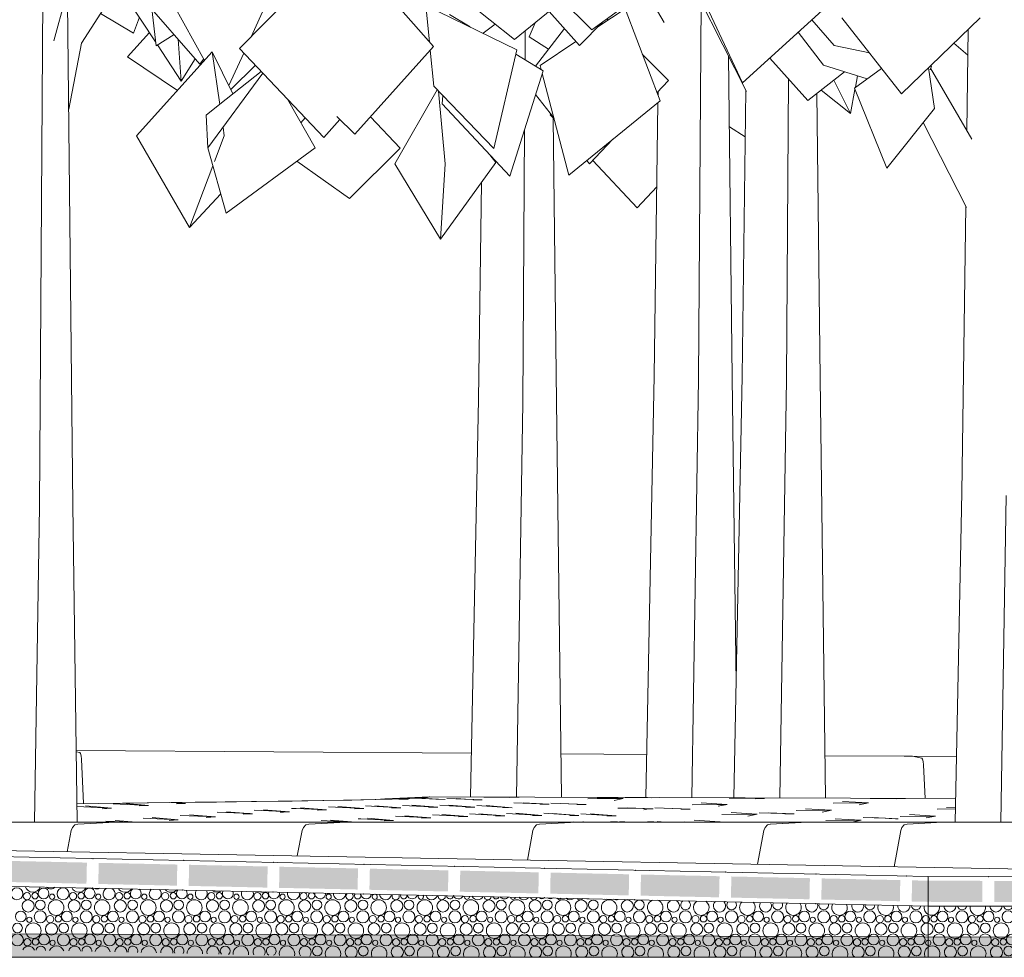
# Model space of a CAD drawing. Header units: millimetres. Extents: x 27350 to 76432, y -300 to 6935.
# Tile 24 of 43: x 71109 to 73440, y -300 to 1920. Entities that reach past the tile are written whole.
import ezdxf

# ---------------------------------------------------------------- set-up
doc = ezdxf.new("R2010")
doc.units = ezdxf.units.MM
doc.header["$MEASUREMENT"] = 0
for name, color, linetype in [('Nouveau_Terrain _ Modifié.Terrain', 7, 'Continuous'), ('Nouveau_Terrain _ Original.Terrain', 7, 'Continuous'), ('Nouveau_VRD _ Voirie 3d.VRD', 7, 'Continuous'), ('Nouveau_VRD _ Végétation.VRD', 7, 'Continuous'), ('VRD _ Bordure.VRD', 7, 'Continuous')]:
    doc.layers.add(name, color=color, linetype=linetype)

# ---------------------------------------------------------------- blocks, each defined once
blk = doc.blocks.new('Élément de coupe_10')
at = {"layer": 'VRD _ Bordure.VRD', "color": 7, "linetype": 'Continuous', "lineweight": 15}
for p, q in [((71242.7, 189.5), (72178.6, 183.2)), ((71242.7, 186.9), (71251.5, 185.2)), ((71251.5, 185.2), (71253.3, 183)), ((71253.3, 183), (71254.7, 177.4)), ((71254.7, 177.4), (71255.5, 169.6)), ((71255.5, 169.6), (71260.5, 63.9)), ((72390.3, 181.7), (72593.6, 180.4)), ((73015.2, 177.5), (73203.1, 176.3)), ((73203.1, 176.3), (73222.7, 176.1)), ((73222.7, 176.1), (73244.9, 171.7)), ((73222.7, 176.1), (73327.2, 175.4)), ((73244.9, 171.7), (73246.7, 169.5)), ((73246.7, 169.5), (73248.1, 163.9)), ((73248.1, 163.9), (73248.9, 156.1)), ((73248.9, 156.1), (73252.6, 76.2))]:
    blk.add_line(p, q, dxfattribs=at)
blk = doc.blocks.new('Élément de coupe_13')
at = {"layer": 'VRD _ Bordure.VRD', "color": 7, "linetype": 'Continuous', "lineweight": 15}
for p, q in [((72870.7, 0), (72855.9, -79.6)), ((72873.7, 7.8), (72870.7, 0)), ((72879.4, 13.4), (72873.7, 7.8)), ((72886.4, 15.6), (72879.4, 13.4)), ((72974.1, 20), (72886.4, 15.6)), ((73179.5, -85.4), (73194.8, 0)), ((73194.8, 0), (73197.7, 7.8)), ((73197.7, 7.8), (73203.1, 13.4)), ((73203.1, 13.4), (73209.8, 15.6)), ((73209.8, 15.6), (73293.9, 20))]:
    blk.add_line(p, q, dxfattribs=at)
blk = doc.blocks.new('Élément de coupe_14')
at = {"layer": 'VRD _ Bordure.VRD', "color": 7, "linetype": 'Continuous', "lineweight": 15}
for p, q in [((71335, 20), (70859.3, 20)), ((71230.9, 0), (71221.5, -50.3)), ((71233.9, 7.8), (71230.9, 0)), ((71239.6, 13.4), (71233.9, 7.8)), ((71246.7, 15.6), (71239.6, 13.4)), ((71335, 20), (71246.7, 15.6)), ((71345.7, 20), (71335, 20)), ((71881.7, 20), (71345.7, 20)), ((71777.6, 0), (71766.3, -60)), ((71780.6, 7.8), (71777.6, 0)), ((71786.3, 13.4), (71780.6, 7.8)), ((71793.4, 15.6), (71786.3, 13.4)), ((71881.7, 20), (71793.4, 15.6)), ((71892.4, 20), (71881.7, 20)), ((72428.3, 20), (71892.4, 20)), ((72324.2, 0), (72311.1, -69.8)), ((72327.3, 7.8), (72324.2, 0)), ((72332.9, 13.4), (72327.3, 7.8)), ((72340, 15.6), (72332.9, 13.4)), ((72428.3, 20), (72340, 15.6)), ((72439, 20), (72428.3, 20)), ((72973.5, 20), (72439, 20)), ((72855.8, -79.6), (72870.6, 0)), ((72870.6, 0), (72873.6, 7.8)), ((72873.6, 7.8), (72879.2, 13.4)), ((72879.2, 13.4), (72886.2, 15.6)), ((72886.2, 15.6), (72973.5, 20))]:
    blk.add_line(p, q, dxfattribs=at)
blk = doc.blocks.new('Élément de coupe_16')
at = {"layer": 'VRD _ Bordure.VRD', "color": 7, "linetype": 'Continuous', "lineweight": 15}
for p, q in [((71727.8, 69.7), (71875.9, 72.2)), ((71875.9, 72.2), (71881, 72.3)), ((71881, 72.3), (71987.4, 74.8)), ((71962.9, 74.2), (71973.9, 75.5)), ((71973.9, 75.5), (71974.7, 75.6)), ((72079.3, 80), (71974.7, 75.6)), ((71987.4, 74.8), (71990.3, 74.8)), ((71991.2, 74.9), (72055.1, 77.3)), ((72055.1, 77.3), (72057.3, 77.4)), ((72057.3, 77.4), (72078.5, 79.9)), ((72078.5, 79.9), (72079.3, 80)), ((71296.6, 64.6), (71524.4, 67.1)), ((71524.4, 67.1), (71532.3, 67.2)), ((71532.3, 67.2), (71721.3, 69.6)), ((71721.3, 69.6), (71727.8, 69.7))]:
    blk.add_line(p, q, dxfattribs=at)
blk = doc.blocks.new('*X48')
at = {"layer": 'Nouveau_VRD _ Voirie 3d.VRD', "color": 33, "linetype": 'Continuous', "lineweight": 15, "true_color": 0xf48e54}
for centre, radius in [((73273.6, -208.8), 7.52), ((73293.8, -203.4), 12.8), ((73314, -211.1), 6.2), ((73339.9, -204.1), 14.2), ((73363.6, -209.8), 8.58), ((73382.7, -208.8), 7.52), ((73402.9, -203.4), 12.8), ((73423.2, -211.1), 6.2), ((73449, -204.1), 14.2), ((73472.7, -209.8), 8.58), ((73286.2, -230.4), 11.5), ((73323.4, -236.8), 18.4), ((73366.5, -233), 14.3), ((73395.3, -230.4), 11.5), ((73432.5, -236.8), 18.4), ((73475.6, -233), 14.3), ((73285.9, -258.7), 14.2), ((73309.6, -264.4), 8.58), ((73328.7, -263.4), 7.52), ((73348.9, -258), 12.8), ((73395, -258.7), 14.2), ((73418.7, -264.4), 8.58), ((73437.8, -263.4), 7.52), ((73458.1, -258), 12.8), ((73341.3, -285), 11.5), ((73369.2, -265.7), 6.2), ((73450.4, -285), 11.5), ((73478.3, -265.7), 6.2)]:
    blk.add_circle(centre, radius, dxfattribs=at)
for centre, radius, start, end in [((73268.3, -182.2), 18.4, 241.8313, 10.8838), ((73311.4, -178.4), 14.3, 181.1702, 358.5897), ((73340.2, -175.8), 11.5, 195.1376, 344.6223), ((73377.4, -182.2), 18.4, 169.6017, 10.1583), ((73420.5, -178.4), 14.3, 182.0856, 357.6743), ((73449.3, -175.8), 11.5, 196.3207, 343.4393), ((73486.5, -182.2), 18.4, 170.3256, 298.7411), ((73254.5, -209.8), 8.58, 307.0554, 52.9938), ((73491.8, -208.8), 7.52, 62.1526, 297.9175), ((73257.4, -233), 14.3, 279.177, 80.8722), ((73504.4, -230.4), 11.5, 141.7319, 218.3382), ((73504.1, -258.7), 14.2, 127.8753, 232.1949), ((73260, -265.7), 6.2, 266.4847, 93.5645), ((73269.4, -291.4), 18.4, 331.9273, 122.0614), ((73312.5, -287.6), 14.3, 300.1222, 239.8778), ((73378.5, -291.4), 18.4, 331.9273, 208.0727), ((73421.6, -287.6), 14.3, 300.1222, 239.8778), ((73487.6, -291.4), 18.4, 64.9866, 208.0727), ((73294.9, -312.6), 12.8, 81.7675, 98.2325), ((73341, -313.3), 14.2, 69.3886, 110.6114), ((73404.1, -312.6), 12.8, 81.7675, 98.2325), ((73450.1, -313.3), 14.2, 69.3886, 110.6114)]:
    blk.add_arc(centre, radius, start, end, dxfattribs=at)
blk = doc.blocks.new('*X49')
at = {"layer": 'Nouveau_VRD _ Voirie 3d.VRD', "linetype": 'Continuous', "lineweight": 15, "true_color": 0xb5b5b5}
for points in [[(73388.3, -118.9), (73259.6, -118.6), (73259.6, -168.6), (73388.2, -168.9)], [(73416.2, -169), (73495.3, -169.1), (73495.3, -119.1), (73416.3, -119)]]:
    blk.add_hatch(color=253, dxfattribs=at).paths.add_polyline_path(points)
at = {"layer": 'Nouveau_VRD _ Voirie 3d.VRD', "color": 253, "linetype": 'Continuous', "lineweight": 15, "true_color": 0xb5b5b5}
blk.add_point((73402.3, -108.9), dxfattribs=at)
blk = doc.blocks.new('Élément de coupe_31')
at = {"layer": 'Nouveau_VRD _ Voirie 3d.VRD', "color": 7, "linetype": 'Continuous', "lineweight": 15}
for p, q in [((73259.6, -108.6), (73495.3, -109.1)), ((73259.6, -178.6), (73495.3, -179.1))]:
    blk.add_line(p, q, dxfattribs=at)
at = {"layer": 'Nouveau_VRD _ Voirie 3d.VRD', "color": 251, "linetype": 'Continuous', "lineweight": 15, "true_color": 0x6a6a6a}
blk.add_line((73495.4, -179.1), (73495.3, -179.1), dxfattribs=at)
at = {"layer": 'Nouveau_VRD _ Voirie 3d.VRD', "color": 7, "linetype": 'Continuous', "lineweight": 15, "flags": 128}
for points in [[(73259.6, -108.6), (73259.6, -178.6), (73259.7, -300)], [(73495.3, -109.1), (73495.3, -179.1), (73495.4, -300)]]:
    blk.add_lwpolyline(points, dxfattribs=at)
at = {"layer": 'Nouveau_VRD _ Voirie 3d.VRD', "lineweight": 0}
for name in ['*X49', '*X48']:
    blk.add_blockref(name, (0, 0), dxfattribs=at)
blk = doc.blocks.new('*X69')
at = {"layer": 'Nouveau_VRD _ Voirie 3d.VRD', "color": 33, "linetype": 'Continuous', "lineweight": 15, "true_color": 0xf48e54}
for centre, radius in [((71102.5, -149.5), 14.2), ((71165.6, -148.8), 12.8), ((71211.6, -149.5), 14.2), ((71274.7, -148.8), 12.8), ((71126.2, -155.2), 8.58), ((71145.4, -154.2), 7.52), ((71185.8, -156.5), 6.2), ((71235.3, -155.2), 8.58), ((71254.5, -154.2), 7.52), ((71294.9, -156.5), 6.2), ((71344.4, -155.2), 8.58), ((71363.6, -154.2), 7.52), ((71404, -156.5), 6.2), ((71453.6, -155.2), 8.58), ((71472.7, -154.2), 7.52), ((71513.1, -156.5), 6.2), ((71562.7, -155.2), 8.58), ((71581.8, -154.2), 7.52), ((71622.2, -156.5), 6.2), ((71671.8, -155.2), 8.58), ((71690.9, -154.2), 7.52), ((71731.4, -156.5), 6.2), ((71840.5, -156.5), 6.2), ((71129.1, -178.4), 14.3), ((71157.9, -175.8), 11.5), ((71195.2, -182.2), 18.4), ((71238.2, -178.4), 14.3), ((71267, -175.8), 11.5), ((71304.3, -182.2), 18.4), ((71347.3, -178.4), 14.3), ((71376.2, -175.8), 11.5), ((71413.4, -182.2), 18.4), ((71456.5, -178.4), 14.3), ((71485.3, -175.8), 11.5), ((71522.5, -182.2), 18.4), ((71565.6, -178.4), 14.3), ((71594.4, -175.8), 11.5), ((71631.6, -182.2), 18.4), ((71674.7, -178.4), 14.3), ((71703.5, -175.8), 11.5), ((71740.7, -182.2), 18.4), ((71783.8, -178.4), 14.3), ((71812.6, -175.8), 11.5), ((71849.8, -182.2), 18.4), ((71892.9, -178.4), 14.3), ((71921.7, -175.8), 11.5), ((71959, -182.2), 18.4), ((72002, -178.4), 14.3), ((72030.8, -175.8), 11.5), ((72068.1, -182.2), 18.4), ((72111.1, -178.4), 14.3), ((72139.9, -175.8), 11.5), ((72177.2, -182.2), 18.4), ((72220.2, -178.4), 14.3), ((72249.1, -175.8), 11.5), ((72286.3, -182.2), 18.4), ((72329.4, -178.4), 14.3), ((72358.2, -175.8), 11.5), ((72395.4, -182.2), 18.4), ((72438.5, -178.4), 14.3), ((72467.3, -175.8), 11.5), ((72504.5, -182.2), 18.4), ((72547.6, -178.4), 14.3), ((72576.4, -175.8), 11.5), ((71111.6, -203.4), 12.8), ((71131.8, -211.1), 6.2), ((71157.6, -204.1), 14.2), ((71181.3, -209.8), 8.58), ((71200.5, -208.8), 7.52), ((71220.7, -203.4), 12.8), ((71240.9, -211.1), 6.2), ((71266.7, -204.1), 14.2), ((71290.4, -209.8), 8.58), ((71309.6, -208.8), 7.52), ((71329.8, -203.4), 12.8), ((71350, -211.1), 6.2), ((71375.9, -204.1), 14.2), ((71399.6, -209.8), 8.58), ((71418.7, -208.8), 7.52), ((71438.9, -203.4), 12.8), ((71459.1, -211.1), 6.2), ((71485, -204.1), 14.2), ((71508.7, -209.8), 8.58), ((71527.8, -208.8), 7.52), ((71548, -203.4), 12.8), ((71568.2, -211.1), 6.2), ((71594.1, -204.1), 14.2), ((71617.8, -209.8), 8.58), ((71636.9, -208.8), 7.52), ((71657.1, -203.4), 12.8), ((71677.4, -211.1), 6.2), ((71703.2, -204.1), 14.2), ((71726.9, -209.8), 8.58), ((71746, -208.8), 7.52), ((71766.3, -203.4), 12.8), ((71786.5, -211.1), 6.2), ((71812.3, -204.1), 14.2), ((71836, -209.8), 8.58), ((71855.2, -208.8), 7.52), ((71875.4, -203.4), 12.8), ((71895.6, -211.1), 6.2), ((71921.4, -204.1), 14.2), ((71945.1, -209.8), 8.58), ((71964.3, -208.8), 7.52), ((71984.5, -203.4), 12.8), ((72004.7, -211.1), 6.2), ((72030.5, -204.1), 14.2), ((72054.2, -209.8), 8.58), ((72073.4, -208.8), 7.52), ((72093.6, -203.4), 12.8), ((72113.8, -211.1), 6.2), ((72139.6, -204.1), 14.2), ((72163.3, -209.8), 8.58), ((72182.5, -208.8), 7.52), ((72202.7, -203.4), 12.8), ((72222.9, -211.1), 6.2), ((72248.8, -204.1), 14.2), ((72272.5, -209.8), 8.58), ((72291.6, -208.8), 7.52), ((72311.8, -203.4), 12.8), ((72332, -211.1), 6.2), ((72357.9, -204.1), 14.2), ((72381.6, -209.8), 8.58), ((72400.7, -208.8), 7.52), ((72420.9, -203.4), 12.8), ((72441.1, -211.1), 6.2), ((72467, -204.1), 14.2), ((72490.7, -209.8), 8.58), ((72509.8, -208.8), 7.52), ((72530, -203.4), 12.8), ((72550.3, -211.1), 6.2), ((72576.1, -204.1), 14.2), ((72599.8, -209.8), 8.58), ((72618.9, -208.8), 7.52), ((72639.2, -203.4), 12.8), ((72659.4, -211.1), 6.2), ((72685.2, -204.1), 14.2), ((72708.9, -209.8), 8.58), ((72728.1, -208.8), 7.52), ((72748.3, -203.4), 12.8), ((72768.5, -211.1), 6.2), ((72794.3, -204.1), 14.2), ((72818, -209.8), 8.58), ((72837.2, -208.8), 7.52), ((72857.4, -203.4), 12.8), ((72877.6, -211.1), 6.2), ((72903.4, -204.1), 14.2), ((72927.1, -209.8), 8.58), ((72946.3, -208.8), 7.52), ((72966.5, -203.4), 12.8), ((72986.7, -211.1), 6.2), ((73012.5, -204.1), 14.2), ((73036.2, -209.8), 8.58), ((73055.4, -208.8), 7.52), ((73075.6, -203.4), 12.8), ((73095.8, -211.1), 6.2), ((73121.6, -204.1), 14.2), ((73145.4, -209.8), 8.58), ((73164.5, -208.8), 7.52), ((73184.7, -203.4), 12.8), ((73204.9, -211.1), 6.2), ((73230.8, -204.1), 14.2), ((71103.9, -230.4), 11.5), ((71141.2, -236.8), 18.4), ((71184.2, -233), 14.3), ((71213, -230.4), 11.5), ((71250.3, -236.8), 18.4), ((71293.3, -233), 14.3), ((71322.2, -230.4), 11.5), ((71359.4, -236.8), 18.4), ((71402.5, -233), 14.3), ((71431.3, -230.4), 11.5), ((71468.5, -236.8), 18.4), ((71511.6, -233), 14.3), ((71540.4, -230.4), 11.5), ((71577.6, -236.8), 18.4), ((71620.7, -233), 14.3), ((71649.5, -230.4), 11.5), ((71686.7, -236.8), 18.4), ((71729.8, -233), 14.3), ((71758.6, -230.4), 11.5), ((71795.8, -236.8), 18.4), ((71838.9, -233), 14.3), ((71867.7, -230.4), 11.5), ((71905, -236.8), 18.4), ((71948, -233), 14.3), ((71976.8, -230.4), 11.5), ((72014.1, -236.8), 18.4), ((72057.1, -233), 14.3), ((72085.9, -230.4), 11.5), ((72123.2, -236.8), 18.4), ((72166.2, -233), 14.3), ((72195.1, -230.4), 11.5), ((72232.3, -236.8), 18.4), ((72275.4, -233), 14.3), ((72304.2, -230.4), 11.5), ((72341.4, -236.8), 18.4), ((72384.5, -233), 14.3), ((72413.3, -230.4), 11.5), ((72450.5, -236.8), 18.4), ((72493.6, -233), 14.3), ((72522.4, -230.4), 11.5), ((72559.6, -236.8), 18.4), ((72602.7, -233), 14.3), ((72631.5, -230.4), 11.5), ((72668.7, -236.8), 18.4), ((72711.8, -233), 14.3), ((72740.6, -230.4), 11.5), ((72777.9, -236.8), 18.4), ((72820.9, -233), 14.3), ((72849.7, -230.4), 11.5), ((72887, -236.8), 18.4), ((72930, -233), 14.3), ((72958.8, -230.4), 11.5), ((72996.1, -236.8), 18.4), ((73039.1, -233), 14.3), ((73068, -230.4), 11.5), ((73105.2, -236.8), 18.4), ((73148.3, -233), 14.3), ((73177.1, -230.4), 11.5), ((73214.3, -236.8), 18.4), ((71103.6, -258.7), 14.2), ((71127.3, -264.4), 8.58), ((71146.5, -263.4), 7.52), ((71166.7, -258), 12.8), ((71212.7, -258.7), 14.2), ((71236.4, -264.4), 8.58), ((71255.6, -263.4), 7.52), ((71275.8, -258), 12.8), ((71321.9, -258.7), 14.2), ((71345.6, -264.4), 8.58), ((71364.7, -263.4), 7.52), ((71384.9, -258), 12.8), ((71431, -258.7), 14.2), ((71454.7, -264.4), 8.58), ((71473.8, -263.4), 7.52), ((71494, -258), 12.8), ((71540.1, -258.7), 14.2), ((71563.8, -264.4), 8.58), ((71582.9, -263.4), 7.52), ((71603.1, -258), 12.8), ((71649.2, -258.7), 14.2), ((71672.9, -264.4), 8.58), ((71692, -263.4), 7.52), ((71712.3, -258), 12.8), ((71758.3, -258.7), 14.2), ((71782, -264.4), 8.58), ((71801.2, -263.4), 7.52), ((71821.4, -258), 12.8), ((71867.4, -258.7), 14.2), ((71891.1, -264.4), 8.58), ((71910.3, -263.4), 7.52), ((71930.5, -258), 12.8), ((71976.5, -258.7), 14.2), ((72000.2, -264.4), 8.58), ((72019.4, -263.4), 7.52), ((72039.6, -258), 12.8), ((72085.6, -258.7), 14.2), ((72109.3, -264.4), 8.58), ((72128.5, -263.4), 7.52), ((72148.7, -258), 12.8), ((72194.8, -258.7), 14.2), ((72218.5, -264.4), 8.58), ((72237.6, -263.4), 7.52), ((72257.8, -258), 12.8), ((72303.9, -258.7), 14.2), ((72327.6, -264.4), 8.58), ((72346.7, -263.4), 7.52), ((72366.9, -258), 12.8), ((72413, -258.7), 14.2), ((72436.7, -264.4), 8.58), ((72455.8, -263.4), 7.52), ((72476, -258), 12.8), ((72522.1, -258.7), 14.2), ((72545.8, -264.4), 8.58), ((72564.9, -263.4), 7.52), ((72585.2, -258), 12.8), ((72631.2, -258.7), 14.2), ((72654.9, -264.4), 8.58), ((72674.1, -263.4), 7.52), ((72694.3, -258), 12.8), ((72740.3, -258.7), 14.2), ((72764, -264.4), 8.58), ((72783.2, -263.4), 7.52), ((72803.4, -258), 12.8), ((72849.4, -258.7), 14.2), ((72873.1, -264.4), 8.58), ((72892.3, -263.4), 7.52), ((72912.5, -258), 12.8), ((72958.5, -258.7), 14.2), ((72982.2, -264.4), 8.58), ((73001.4, -263.4), 7.52), ((73021.6, -258), 12.8), ((73067.6, -258.7), 14.2), ((73091.4, -264.4), 8.58), ((73110.5, -263.4), 7.52), ((73130.7, -258), 12.8), ((73176.8, -258.7), 14.2), ((73200.5, -264.4), 8.58), ((73219.6, -263.4), 7.52), ((73239.8, -258), 12.8), ((71186.9, -265.7), 6.2), ((71296, -265.7), 6.2), ((71405.1, -265.7), 6.2), ((71514.2, -265.7), 6.2), ((71623.4, -265.7), 6.2), ((71732.5, -265.7), 6.2), ((71813.7, -285), 11.5), ((71841.6, -265.7), 6.2), ((71922.8, -285), 11.5), ((71950.7, -265.7), 6.2), ((72031.9, -285), 11.5), ((72059.8, -265.7), 6.2), ((72141.1, -285), 11.5), ((72168.9, -265.7), 6.2), ((72250.2, -285), 11.5), ((72278, -265.7), 6.2), ((72359.3, -285), 11.5), ((72387.1, -265.7), 6.2), ((72468.4, -285), 11.5), ((72496.3, -265.7), 6.2), ((72577.5, -285), 11.5), ((72605.4, -265.7), 6.2), ((72686.6, -285), 11.5), ((72714.5, -265.7), 6.2), ((72795.7, -285), 11.5), ((72823.6, -265.7), 6.2), ((72904.8, -285), 11.5), ((72932.7, -265.7), 6.2), ((73014, -285), 11.5), ((73041.8, -265.7), 6.2), ((73123.1, -285), 11.5), ((73150.9, -265.7), 6.2), ((73232.2, -285), 11.5)]:
    blk.add_circle(centre, radius, dxfattribs=at)
for centre, radius, start, end in [((71140.1, -127.6), 18.4, 195.7133, 341.8141), ((71183.1, -123.8), 14.3, 223.1962, 314.3312), ((71249.2, -127.6), 18.4, 203.5811, 333.9463), ((71292.2, -123.8), 14.3, 238.5964, 298.931), ((71320.7, -149.5), 14.2, 115.5575, 61.9699), ((71358.3, -127.6), 18.4, 211.9884, 325.539), ((71383.8, -148.8), 12.8, 122.1576, 55.3698), ((71429.9, -149.5), 14.2, 132.1481, 45.3793), ((71467.4, -127.6), 18.4, 221.305, 316.2224), ((71492.9, -148.8), 12.8, 138.1853, 39.3421), ((71539, -149.5), 14.2, 144.6465, 32.8809), ((71576.5, -127.6), 18.4, 232.3082, 305.2192), ((71602, -148.8), 12.8, 150.9843, 26.5431), ((71648.1, -149.5), 14.2, 155.4968, 22.0306), ((71685.6, -127.6), 18.4, 247.5942, 289.9332), ((71711.1, -148.8), 12.8, 162.405, 15.1224), ((71757.2, -149.5), 14.2, 165.5172, 12.0102), ((71780.9, -155.2), 8.58, 97.7325, 79.7949), ((71800, -154.2), 7.52, 110.3408, 67.1866), ((71820.3, -148.8), 12.8, 173.184, 4.3434), ((71866.3, -149.5), 14.2, 175.1363, 2.3911), ((71890, -155.2), 8.58, 133.2612, 44.2662), ((71909.2, -154.2), 7.52, 140.6697, 36.8577), ((71929.4, -148.8), 12.8, 183.7655, 353.7619), ((71949.6, -156.5), 6.2, 100.3965, 77.1309), ((71975.4, -149.5), 14.2, 184.6529, 352.8745), ((71999.1, -155.2), 8.58, 152.7371, 24.7903), ((72018.3, -154.2), 7.52, 161.0666, 16.4608), ((72038.5, -148.8), 12.8, 194.5236, 343.0038), ((72058.7, -156.5), 6.2, 141.8989, 35.6285), ((72084.5, -149.5), 14.2, 194.3375, 343.1899), ((72108.2, -155.2), 8.58, 169.3073, 8.2201), ((72127.4, -154.2), 7.52, 179.2785, 358.2489), ((72147.6, -148.8), 12.8, 205.8946, 331.6327), ((72167.8, -156.5), 6.2, 166.0313, 11.4961), ((72193.6, -149.5), 14.2, 204.5078, 333.0196), ((72217.3, -155.2), 8.58, 185.0903, 352.4371), ((72236.5, -154.2), 7.52, 197.5448, 339.9826), ((72256.7, -148.8), 12.8, 218.5887, 318.9387), ((72276.9, -156.5), 6.2, 187.9203, 349.6071), ((72302.8, -149.5), 14.2, 215.6498, 321.8776), ((72326.5, -155.2), 8.58, 201.3881, 336.1393), ((72345.6, -154.2), 7.52, 218.178, 319.3494), ((72365.8, -148.8), 12.8, 234.3384, 303.189), ((72386, -156.5), 6.2, 211.3564, 326.171), ((72411.9, -149.5), 14.2, 228.7686, 308.7588), ((72435.6, -155.2), 8.58, 220.0011, 317.5263), ((72454.7, -154.2), 7.52, 250.186, 287.3414), ((72495.1, -156.5), 6.2, 245.4273, 292.1001), ((72521, -149.5), 14.2, 247.5081, 290.0193), ((72544.7, -155.2), 8.58, 247.7784, 289.749), ((72613.6, -182.2), 18.4, 107.0253, 70.5021), ((72656.7, -178.4), 14.3, 115.5744, 61.953), ((72685.5, -175.8), 11.5, 123.0528, 54.4746), ((72722.7, -182.2), 18.4, 123.5347, 53.9927), ((72765.8, -178.4), 14.3, 132.044, 45.4834), ((72794.6, -175.8), 11.5, 140.3298, 37.1976), ((72831.9, -182.2), 18.4, 134.8765, 42.6509), ((72874.9, -178.4), 14.3, 144.4644, 33.063), ((72903.7, -175.8), 11.5, 154.1173, 23.4101), ((72941, -182.2), 18.4, 144.3584, 33.169), ((72984, -178.4), 14.3, 155.2466, 22.2808), ((73012.8, -175.8), 11.5, 166.4994, 11.028), ((73050.1, -182.2), 18.4, 152.8608, 24.6666), ((73093.1, -178.4), 14.3, 165.1998, 12.3276), ((73122, -175.8), 11.5, 178.3152, 359.2122), ((73159.2, -182.2), 18.4, 160.7858, 16.7416), ((73202.3, -178.4), 14.3, 174.7476, 2.7798), ((73231.1, -175.8), 11.5, 190.1116, 347.4158), ((73268.3, -182.2), 18.4, 168.3676, 241.6949), ((73254.5, -209.8), 8.58, 53.3319, 306.6681), ((73257.4, -233), 14.3, 81.0641, 278.9359), ((71130.2, -287.6), 14.3, 18.6543, 158.8731), ((71159, -285), 11.5, 6.7705, 170.7569), ((71196.3, -291.4), 18.4, 21.7819, 155.7455), ((71239.3, -287.6), 14.3, 8.885, 168.6424), ((71268.2, -285), 11.5, 355.0194, 182.508), ((71305.4, -291.4), 18.4, 14.0015, 163.5259), ((71348.5, -287.6), 14.3, 359.4077, 178.1197), ((71377.3, -285), 11.5, 343.1055, 194.4219), ((71414.5, -291.4), 18.4, 6.5009, 171.0265), ((71457.6, -287.6), 14.3, 349.9482, 187.5792), ((71486.4, -285), 11.5, 330.4374, 207.09), ((71523.6, -291.4), 18.4, 359.1322, 178.3952), ((71566.7, -287.6), 14.3, 340.237, 197.2904), ((71595.5, -285), 11.5, 315.9914, 221.536), ((71632.7, -291.4), 18.4, 351.7697, 185.7577), ((71675.8, -287.6), 14.3, 329.9319, 207.5955), ((71704.6, -285), 11.5, 296.674, 240.8534), ((71741.8, -291.4), 18.4, 344.2884, 193.239), ((71784.9, -287.6), 14.3, 318.468, 219.0594), ((71851, -291.4), 18.4, 336.5439, 200.9835), ((71894, -287.6), 14.3, 304.5478, 232.9796), ((71960.1, -291.4), 18.4, 331.9273, 208.0727), ((72003.1, -287.6), 14.3, 300.1222, 239.8778), ((72069.2, -291.4), 18.4, 331.9273, 208.0727), ((72112.2, -287.6), 14.3, 300.1222, 239.8778), ((72178.3, -291.4), 18.4, 331.9273, 208.0727), ((72221.4, -287.6), 14.3, 300.1222, 239.8778), ((72287.4, -291.4), 18.4, 331.9273, 208.0727), ((72330.5, -287.6), 14.3, 300.1222, 239.8778), ((72396.5, -291.4), 18.4, 331.9273, 208.0727), ((72439.6, -287.6), 14.3, 300.1222, 239.8778), ((72505.6, -291.4), 18.4, 331.9273, 208.0727), ((72548.7, -287.6), 14.3, 300.1222, 239.8778), ((72614.7, -291.4), 18.4, 331.9273, 208.0727), ((72657.8, -287.6), 14.3, 300.1222, 239.8778), ((72723.9, -291.4), 18.4, 331.9273, 208.0727), ((72766.9, -287.6), 14.3, 300.1222, 239.8778), ((72833, -291.4), 18.4, 331.9273, 208.0727), ((72876, -287.6), 14.3, 300.1222, 239.8778), ((72942.1, -291.4), 18.4, 331.9273, 208.0727), ((72985.1, -287.6), 14.3, 300.1222, 239.8778), ((73051.2, -291.4), 18.4, 331.9273, 208.0727), ((73094.3, -287.6), 14.3, 300.1222, 239.8778), ((73160.3, -291.4), 18.4, 331.9273, 208.0727), ((73203.4, -287.6), 14.3, 300.1222, 239.8778), ((73269.4, -291.4), 18.4, 122.326, 208.0727), ((73260, -265.7), 6.2, 94.1641, 265.8359), ((71922.5, -313.3), 14.2, 69.9226, 107.6048), ((71985.6, -312.6), 12.8, 81.7675, 98.2325), ((72031.6, -313.3), 14.2, 69.3886, 110.6114), ((72094.7, -312.6), 12.8, 81.7675, 98.2325), ((72140.8, -313.3), 14.2, 69.3886, 110.6114), ((72203.8, -312.6), 12.8, 81.7675, 98.2325), ((72249.9, -313.3), 14.2, 69.3886, 110.6114), ((72312.9, -312.6), 12.8, 81.7675, 98.2325), ((72359, -313.3), 14.2, 69.3886, 110.6114), ((72422, -312.6), 12.8, 81.7675, 98.2325), ((72468.1, -313.3), 14.2, 69.3886, 110.6114), ((72531.2, -312.6), 12.8, 81.7675, 98.2325), ((72577.2, -313.3), 14.2, 69.3886, 110.6114), ((72640.3, -312.6), 12.8, 81.7675, 98.2325), ((72686.3, -313.3), 14.2, 69.3886, 110.6114), ((72749.4, -312.6), 12.8, 81.7675, 98.2325), ((72795.4, -313.3), 14.2, 69.3886, 110.6114), ((72858.5, -312.6), 12.8, 81.7675, 98.2325), ((72904.5, -313.3), 14.2, 69.3886, 110.6114), ((72967.6, -312.6), 12.8, 81.7675, 98.2325), ((73013.6, -313.3), 14.2, 69.3886, 110.6114), ((73076.7, -312.6), 12.8, 81.7675, 98.2325), ((73122.8, -313.3), 14.2, 69.3886, 110.6114), ((73185.8, -312.6), 12.8, 81.7675, 98.2325), ((73231.9, -313.3), 14.2, 69.3886, 110.6114)]:
    blk.add_arc(centre, radius, start, end, dxfattribs=at)
blk = doc.blocks.new('*X70')
at = {"layer": 'Nouveau_VRD _ Voirie 3d.VRD', "linetype": 'Continuous', "lineweight": 15, "true_color": 0xb5b5b5}
for points in [[(71267.1, -125.7), (71268.2, -75.7), (71082.2, -71.7), (71081.2, -121.6)], [(71481.1, -130.3), (71482.2, -80.3), (71296.2, -76.3), (71295.1, -126.3)], [(71695.1, -134.9), (71696.1, -84.9), (71510.2, -80.9), (71509.1, -130.9)], [(71909, -139.5), (71910.1, -89.5), (71724.1, -85.5), (71723.1, -135.5)], [(72123, -144.1), (72124.1, -94.1), (71938.1, -90.1), (71937, -140.1)], [(72337, -148.7), (72338, -98.8), (72152.1, -94.7), (72151, -144.7)], [(72550.9, -153.4), (72552, -103.4), (72366, -99.4), (72365, -149.3)], [(72764.9, -158), (72766, -108), (72580, -104), (72578.9, -154)], [(72978.9, -162.6), (72979.9, -112.6), (72794, -108.6), (72792.9, -158.6)], [(73192.8, -167.2), (73193.9, -117.2), (73007.9, -113.2), (73006.9, -163.2)], [(73220.8, -167.8), (73259.6, -168.7), (73259.6, -118.6), (73221.9, -117.8)]]:
    blk.add_hatch(color=253, dxfattribs=at).paths.add_polyline_path(points)
at = {"layer": 'Nouveau_VRD _ Voirie 3d.VRD', "color": 253, "linetype": 'Continuous', "lineweight": 15, "true_color": 0xb5b5b5}
for p in [(71282.4, -66), (71496.4, -70.6), (71710.4, -75.2), (71924.3, -79.8), (72138.3, -84.4), (72352.3, -89.1), (72566.2, -93.7), (72780.2, -98.3), (72994.2, -102.9), (73208.1, -107.5), (71280.9, -136), (71494.9, -140.6), (71708.9, -145.2), (71922.8, -149.8), (72136.8, -154.4), (72350.8, -159), (72564.7, -163.7), (72778.7, -168.3), (72992.6, -172.9)]:
    blk.add_point(p, dxfattribs=at)
blk = doc.blocks.new('Élément de coupe_38')
at = {"layer": 'Nouveau_VRD _ Voirie 3d.VRD', "linetype": 'Continuous', "lineweight": 0, "true_color": 0x000000}
blk.add_hatch(color=18, dxfattribs=at).paths.add_polyline_path([(73259.6, -178.7), (73259.6, -251.7), (73259.7, -251.7), (73259.6, -178.7)])
blk.add_hatch(color=18, dxfattribs=at).paths.add_polyline_path([(73259.6, -178.7), (73259.6, -251.7), (73259.7, -251.7), (73259.6, -178.7)])
at = {"layer": 'Nouveau_VRD _ Voirie 3d.VRD', "color": 251, "linetype": 'Continuous', "lineweight": 15, "true_color": 0x6a6a6a}
blk.add_line((74203.7, -103.8), (68932.4, -9.2), dxfattribs=at)
at = {"layer": 'Nouveau_VRD _ Voirie 3d.VRD', "color": 7, "linetype": 'Continuous', "lineweight": 15}
for p, q in [((69047.3, -17.7), (73259.6, -108.6)), ((69047.3, -87.8), (73259.6, -178.7))]:
    blk.add_line(p, q, dxfattribs=at)
at = {"layer": 'Nouveau_VRD _ Voirie 3d.VRD', "color": 7, "linetype": 'Continuous', "lineweight": 15, "flags": 128}
blk.add_lwpolyline([(73259.6, -108.6), (73259.6, -178.7), (73259.6, -300)], dxfattribs=at)
at = {"layer": 'Nouveau_VRD _ Voirie 3d.VRD', "lineweight": 0}
for name in ['*X70', '*X69']:
    blk.add_blockref(name, (0, 0), dxfattribs=at)
blk = doc.blocks.new('Élément de coupe_63')
at = {"layer": 'Nouveau_Terrain _ Original.Terrain', "linetype": 'Continuous', "lineweight": 15, "true_color": 0xf48e54}
h = blk.add_hatch(dxfattribs=at)
h.set_pattern_fill('Terre', color=33, style=0, pattern_type=2)
h.set_pattern_definition([(45, (0, 0), (-137.8858, 137.8858), []), (45, (-45.96, 45.96), (-275.7716, 275.7716), []), (45, (-91.92, 91.92), (-275.7716, 275.7716), []), (135, (-137.886, 137.886), (45.96194, 45.96194), [195, -195])])
h.paths.add_polyline_path([(76432.2, -262.5), (62314.6, -214.3), (61687.8, -214.2), (61020.5, -213.9), (60333.5, -213.5), (59648.3, -212.9), (58986.1, -212.1), (49665.6, -72.6), (48951.7, -70.3), (48284.7, -67.6), (47680.6, -64.4), (47142.8, -61), (38877.3, 14.2), (27349.9, 242), (27349.9, -300), (76432.2, -300)])
at = {"layer": 'Nouveau_Terrain _ Original.Terrain', "color": 7, "linetype": 'Continuous', "lineweight": 15}
for p, q in [((71929.5, -300), (29629.5, -300)), ((73259.6, -300), (71929.5, -300)), ((73259.7, -300), (73259.6, -300)), ((73495.3, -300), (73259.7, -300))]:
    blk.add_line(p, q, dxfattribs=at)
at = {"layer": 'Nouveau_Terrain _ Original.Terrain', "color": 7, "linetype": 'Continuous', "lineweight": 15, "flags": 128}
blk.add_lwpolyline([(27349.9, 242), (38877.3, 14.2), (47142.8, -61), (47680.6, -64.4), (48284.7, -67.6), (48951.7, -70.3), (49665.6, -72.6), (58986.1, -212.1), (59648.3, -212.9), (60333.5, -213.5), (61020.5, -213.9), (61687.8, -214.2), (62314.6, -214.3), (76432.2, -262.5)], dxfattribs=at)
blk = doc.blocks.new('Élément de coupe_71')
at = {"layer": 'Nouveau_VRD _ Végétation.VRD', "color": 7, "linetype": 'Continuous', "lineweight": 15}
for p, q in [((71189.6, 1870), (71286.8, 2221.5)), ((71255.6, 1864.5), (71461.6, 2189.1)), ((72088.9, 1856.8), (71894.1, 2078.4)), ((71629.5, 1852), (71831.3, 2057.5)), ((71155.6, 767.3), (71164.2, 2032.8)), ((71535.8, 1815.2), (71355.4, 2021.8)), ((71235.2, 770.6), (71222.3, 1962.4)), ((71546.2, 1824), (71472.8, 1956.5)), ((71656.7, 1879.7), (71691.5, 1956.5)), ((72286.2, 1849.4), (72070.9, 1954.3)), ((72079.1, 1868), (72070.9, 1954.3)), ((72175.4, 1903.4), (72126.7, 1932.6)), ((71225, 1708.9), (71255.6, 1864.5)), ((71385.7, 1645), (71564.7, 1844.6)), ((71614, 1744.7), (71564.7, 1844.6)), ((71582.7, 1719.6), (71564.7, 1844.6)), ((71829.2, 1641.5), (71629.5, 1852)), ((71902.7, 1649.5), (72088.9, 1856.8)), ((72089.2, 1762.8), (72081, 1848)), ((72231.5, 1615.4), (72286.2, 1849.4)), ((71535.8, 1815.2), (71544.6, 1826.8)), ((71604.4, 1764.2), (71639.4, 1841.5)), ((72348.3, 1799.6), (72283.7, 1838.4)), ((71582.8, 1720.1), (71681, 1797.7)), ((71609, 1755), (71667, 1812.5)), ((72269.8, 1549.8), (72348.3, 1799.6)), ((71554.6, 1617), (71685, 1793.4)), ((71996.9, 1579), (72097.2, 1754.4)), ((72231.5, 1615.4), (72089.2, 1762.8)), ((72116.4, 1579), (72100.6, 1751)), ((71808.3, 1617), (71743.2, 1732.1)), ((72108.9, 1721.2), (72110.5, 1740.7)), ((71550.2, 1694.2), (71582.7, 1720)), ((72269.8, 1549.8), (72108.9, 1721.2)), ((71554.6, 1617), (71550.2, 1694.2)), ((71774.9, 1676.2), (71785.1, 1688)), ((71829.2, 1641.5), (71867.3, 1683.8)), ((71902.7, 1649.5), (71859.6, 1691.2)), ((72009.8, 1615.8), (71939.2, 1690.1)), ((71593.5, 1645), (71590.5, 1665.6)), ((71511.3, 1428.3), (71385.7, 1645)), ((71570.6, 1584.8), (71593.5, 1645)), ((71597.7, 1462), (71554.6, 1617)), ((71597.7, 1462), (71808.3, 1617)), ((71890, 1496.8), (72009.8, 1615.8)), ((71890, 1496.8), (71765.5, 1585.5)), ((72236.5, 1582), (72222.3, 1600.4)), ((71511.3, 1428.3), (71566.6, 1574)), ((72105.1, 1400.5), (71996.9, 1579)), ((72105.1, 1400.5), (72236.5, 1582)), ((72105.1, 1400.5), (72116.4, 1579)), ((71511.3, 1428.3), (71584.9, 1508.2)), ((71244.8, 20), (71235.2, 770.6)), ((71143.8, 20), (71155.6, 767.3))]:
    blk.add_line(p, q, dxfattribs=at)
blk = doc.blocks.new('Élément de coupe_72')
at = {"layer": 'Nouveau_VRD _ Végétation.VRD', "color": 7, "linetype": 'Continuous', "lineweight": 15}
for p, q in [((71430.9, 1867.8), (71352.3, 1988.2)), ((71378.8, 1888.4), (71300.4, 1935.1)), ((71378.8, 1888.4), (71392.7, 1926.4)), ((71491.5, 1775), (71484.3, 1874.2)), ((71491.5, 1775), (71435.4, 1860.9)), ((71491.5, 1775), (71524.6, 1828))]:
    blk.add_line(p, q, dxfattribs=at)
blk = doc.blocks.new('Élément de coupe_74')
at = {"layer": 'Nouveau_VRD _ Végétation.VRD', "color": 7, "linetype": 'Continuous', "lineweight": 15}
for p, q in [((72634.8, 1913.4), (72597.5, 1978)), ((72716.1, 1069.4), (72722.2, 1962.4)), ((71432, 1858.7), (71421.7, 1945.9)), ((72314.9, 1880.1), (72329.2, 1912.9)), ((71432, 1858.7), (71474.6, 1885.3)), ((72360.8, 1850.3), (72314.9, 1880.1)), ((72795.7, 1072.8), (72787.5, 1834.4)), ((73075.9, 1698.3), (73036.4, 1777)), ((73087.6, 1760.3), (73092.6, 1787.1)), ((72620.3, 1741), (72620.4, 1750.2)), ((73075.9, 1698.3), (73006.3, 1753.5)), ((73075.9, 1698.3), (73086.6, 1755)), ((72611.4, 1077.1), (72620, 1723.9)), ((72365.3, 1695), (72366.9, 1696.7)), ((72374.2, 1685.5), (72365.3, 1695)), ((72571, 1475), (72466, 1587.3)), ((72571, 1475), (72617.4, 1524.6)), ((72591.6, 78.3), (72611.4, 1077.1)), ((72805, 348), (72795.7, 1072.8)), ((72700.5, 78), (72716.1, 1069.4))]:
    blk.add_line(p, q, dxfattribs=at)
blk = doc.blocks.new('Élément de coupe_75')
at = {"layer": 'Nouveau_VRD _ Végétation.VRD', "color": 7, "linetype": 'Continuous', "lineweight": 15}
for p, q in [((72830.1, 1750.7), (72682.3, 2040.7)), ((72478.2, 1903.5), (72542.3, 1946.4)), ((72625.2, 1728.1), (72542.3, 1946.4)), ((72502.3, 1919.6), (72499.5, 1922.4)), ((72330.4, 1810.4), (72398.5, 1899.7)), ((72341.1, 1811.8), (72425.9, 1868.6)), ((73353.5, 1836.1), (73320.8, 1865)), ((73119.4, 1842.1), (73120.1, 1842.6)), ((72645.5, 1776.7), (72583, 1839.1)), ((72975, 1728.9), (72884.7, 1829.4)), ((72343.5, 1802.5), (72341.1, 1811.8)), ((72975, 1728.9), (73061.7, 1796.8)), ((72409, 1552.5), (72346.1, 1792.6)), ((72617.8, 1747.5), (72645.5, 1776.7)), ((72924.1, 1068.3), (72929, 1780.1)), ((72819.4, 1076), (72828.5, 1753.8)), ((72373.5, 1688.2), (72330.6, 1743.3)), ((72409, 1552.5), (72625.2, 1728.1)), ((73003.8, 1071.6), (72996.5, 1745.7)), ((72458.2, 1579), (72513.3, 1637.2)), ((72458.2, 1579), (72451.8, 1587.2)), ((72799.7, 77.7), (72819.4, 1076)), ((72908.5, 77.3), (72924.1, 1068.3)), ((73016.5, 77), (73003.8, 1071.6))]:
    blk.add_line(p, q, dxfattribs=at)
blk = doc.blocks.new('Élément de coupe_77')
at = {"layer": 'Nouveau_VRD _ Végétation.VRD', "color": 7, "linetype": 'Continuous', "lineweight": 15}
for p, q in [((71363.9, 1832.1), (71416.4, 1890.1)), ((72206.4, 1888.3), (72234.7, 1909.8)), ((72206.9, 1888), (72206.9, 1888.7)), ((72305.5, 1825.3), (72306, 1894)), ((71482.3, 1752.8), (71363.9, 1832.1)), ((72379.6, 1016.3), (72372.3, 1687.4)), ((72299.9, 1012.9), (72304.4, 1659.8)), ((72827, 1643), (72789.3, 1666.9)), ((72195.2, 1020.6), (72202.1, 1534.5)), ((72176.6, 79.7), (72195.2, 1020.6)), ((72285.3, 79.3), (72299.9, 1012.9)), ((72391.6, 79), (72379.6, 1016.3))]:
    blk.add_line(p, q, dxfattribs=at)
blk = doc.blocks.new('Élément de coupe_78')
at = {"layer": 'Nouveau_VRD _ Végétation.VRD', "color": 7, "linetype": 'Continuous', "lineweight": 15}
for p, q in [((72463.9, 1896.3), (72297.5, 2060.9)), ((72463.9, 1896.3), (72688.1, 2060.9)), ((72280.4, 1873.3), (72165.3, 1965.2)), ((72280.4, 1873.3), (72393.9, 1965.5)), ((72820.1, 1770.8), (72729.1, 1965.8)), ((72820.1, 1770.8), (73034.9, 1965.8)), ((72434.4, 1859), (72362.9, 1940.2)), ((72434.4, 1859), (72489.7, 1915.2)), ((73037, 1859.5), (72984.4, 1920)), ((73196.9, 1744.7), (73055.4, 1925.2)), ((73196.9, 1744.7), (73382.8, 1925.2)), ((73011.8, 1812.4), (72952.1, 1890.6)), ((73351.1, 1657.8), (73354.3, 1897.5)), ((72077.8, 1869.5), (72078.9, 1870)), ((73120.7, 1841.8), (73037, 1859.5)), ((73115.2, 1780.1), (73011.8, 1812.4)), ((73085.1, 1758.6), (73149.7, 1804.8)), ((73274.8, 1710.5), (73260.7, 1806.6)), ((73263.9, 1809.7), (73267.9, 1810.7)), ((73267.9, 1810.7), (73264.4, 1801.6)), ((73267.9, 1810.7), (73265.5, 1811.3)), ((73363, 1637.2), (73265.8, 1805.4)), ((73162.4, 1568.8), (73085.1, 1758.6)), ((73162.4, 1568.8), (73274.8, 1710.5)), ((73350.3, 1475.7), (73247.9, 1676.6)), ((73339.6, 801), (73348.7, 1478.8)), ((73324.1, 20), (73339.6, 801)), ((73432.1, 20), (73444.3, 793.3))]:
    blk.add_line(p, q, dxfattribs=at)
blk = doc.blocks.new('Élément de coupe_418')
at = {"layer": 'Nouveau_Terrain _ Modifié.Terrain', "color": 7, "linetype": 'Continuous', "lineweight": 15}
for p, q in [((71754.2, 70.1), (71669.3, 68.8)), ((71829.5, 71.3), (71754.2, 70.1)), ((71895.1, 72.5), (71829.5, 71.3)), ((71950.8, 73.8), (71895.1, 72.5)), ((71996.7, 75), (71950.8, 73.8)), ((72032.6, 76.2), (71996.7, 75)), ((72058.6, 77.5), (72032.6, 76.2)), ((72074.6, 78.7), (72058.6, 77.5)), ((72079.3, 80), (72074.6, 78.7)), ((72079.3, 80), (73325.2, 76)), ((71296.6, 64.6), (71244.3, 63.5)), ((71357.8, 65.2), (71296.6, 64.6)), ((71470.9, 66.4), (71357.8, 65.2)), ((71574.8, 67.6), (71470.9, 66.4)), ((71669.3, 68.8), (71574.8, 67.6)), ((70303.3, 20), (71881.7, 20)), ((72973.5, 20), (72974.1, 20)), ((72974.1, 20), (73049.2, 20)), ((73049.2, 20), (73207.7, 20)), ((73207.7, 20), (73374.4, 20)), ((73374.4, 20), (73549, 20))]:
    blk.add_line(p, q, dxfattribs=at)
at = {"layer": 'Nouveau_Terrain _ Modifié.Terrain', "color": 114, "linetype": 'Continuous', "lineweight": 15, "true_color": 0x00ad56}
for p, q in [((72028.4, 73.9), (72005.7, 75.3)), ((72028.4, 73.9), (72006.4, 74.3)), ((72028.4, 73.9), (72008.9, 75.4)), ((72116.2, 74.1), (72042.5, 76.7)), ((72116.2, 74.1), (72054.6, 76.9)), ((72116.2, 74.1), (72094.2, 74.2)), ((72203.9, 72.9), (72120.4, 76)), ((72164.6, 74.7), (72142.4, 76)), ((72203.9, 72.9), (72164.6, 74.7)), ((72164.6, 74.7), (72164.6, 74.7)), ((72203.9, 72.9), (72182, 73.3)), ((72291.7, 78.9), (72208.2, 79.1)), ((72291.7, 78.9), (72230.1, 79.4)), ((72291.7, 78.9), (72269.8, 78.7)), ((72538, 75.9), (72454.5, 75.1)), ((72513.8, 77.3), (72476.5, 77.6)), ((72538, 75.9), (72513.8, 77.3)), ((72538, 75.9), (72516.1, 71.6)), ((72595.5, 78.3), (72542.3, 78.4)), ((72595.5, 78.3), (72595.5, 78.3)), ((72623.7, 78.2), (72603.9, 78)), ((72623.7, 78.2), (72623.7, 78.2)), ((72872.1, 76.4), (72788.6, 76.6)), ((72872.1, 76.4), (72810.6, 76.9)), ((72856.2, 76.2), (72850.2, 75)), ((72872.1, 76.4), (72856.2, 76.2)), ((73206.2, 75.7), (73122.7, 75.9)), ((73206.2, 75.7), (73144.7, 76.2)), ((73206.2, 75.7), (73184.3, 75.4)), ((71326.1, 53.5), (71244.4, 56.9)), ((71326.1, 53.5), (71264.5, 58.7)), ((71326.1, 53.5), (71304.1, 51.8)), ((71413.9, 59.9), (71330.3, 63.6)), ((71413.9, 59.9), (71352.3, 64.9)), ((71413.9, 59.9), (71391.9, 58.6)), ((71481.9, 65.5), (71463.2, 66.3)), ((71501.6, 64.5), (71477.4, 66.5)), ((71496, 64.3), (71479.7, 63.4)), ((71501.6, 64.5), (71481.9, 65.5)), ((71501.6, 64.5), (71496, 64.3)), ((71570.4, 67.6), (71567.5, 67.4)), ((71699.2, 46.8), (71664.4, 48.4)), ((71748, 44.4), (71686.4, 49.4)), ((71748, 44.4), (71699.2, 46.8)), ((71763.6, 52.8), (71752.2, 52.8)), ((71835.7, 49.4), (71763.6, 52.8)), ((71835.7, 49.4), (71774.2, 54.1)), ((71815.9, 48.7), (71813.8, 48.3)), ((71835.7, 49.4), (71815.9, 48.7)), ((71923.5, 52.3), (71840, 56.4)), ((71923.5, 52.3), (71862, 57)), ((71923.5, 52.3), (71901.6, 51.7)), ((72011.3, 54.3), (71927.8, 58.6)), ((72011.3, 54.3), (71949.7, 59)), ((72011.3, 54.3), (71989.4, 53.9)), ((72099.1, 55.4), (72015.6, 59.9)), ((72099.1, 55.4), (72037.5, 60.2)), ((72099.1, 55.4), (72077.2, 55.2)), ((72126.4, 59.1), (72103.4, 60.4)), ((72186.9, 55.4), (72125.3, 60.3)), ((72186.9, 55.4), (72126.4, 59.1)), ((72167.9, 55.6), (72164.9, 55.6)), ((72186.9, 55.4), (72167.9, 55.6)), ((72274.7, 54.3), (72191.2, 59.6)), ((72274.7, 54.3), (72213.1, 59.2)), ((72274.7, 54.3), (72252.7, 54.7)), ((72362.5, 62.8), (72278.9, 65.8)), ((72362.5, 62.8), (72300.9, 65.6)), ((72362.5, 62.8), (72340.5, 63)), ((72450.3, 61.8), (72366.7, 64.9)), ((72450.3, 61.8), (72388.7, 64.6)), ((72450.3, 61.8), (72428.3, 62.1)), ((72559.4, 53.3), (72525.3, 52.9)), ((72608.8, 51.5), (72547.2, 54.3)), ((72608.8, 51.5), (72559.4, 53.3)), ((72598.1, 51.6), (72586.8, 49.3)), ((72608.8, 51.5), (72598.1, 51.6)), ((72696.6, 50.6), (72613, 53.7)), ((72696.6, 50.6), (72635, 53.4)), ((72696.6, 50.6), (72674.6, 50.9)), ((72784.4, 62.1), (72700.8, 61.2)), ((72784.4, 62.1), (72722.8, 65.6)), ((72784.4, 62.1), (72762.4, 57.8)), ((73030.7, 48.3), (72947.1, 47.4)), ((73030.7, 48.3), (72969.1, 51.7)), ((73030.7, 48.3), (73008.7, 43.9)), ((73118.5, 65.5), (73034.9, 64.7)), ((73118.5, 65.5), (73056.9, 69)), ((73118.5, 65.5), (73096.5, 61.2)), ((73324.7, 51.3), (73281.2, 50.8)), ((73324.8, 53.9), (73303.2, 55.1)), ((71385.3, 20), (71335.2, 24.2)), ((71484.6, 25.8), (71401.1, 29.3)), ((71484.6, 25.8), (71423, 31)), ((71484.6, 25.8), (71462.6, 24.1)), ((71572.4, 32.6), (71488.9, 36.1)), ((71572.4, 32.6), (71510.8, 37.8)), ((71572.4, 32.6), (71550.4, 30.9)), ((71654.4, 40.2), (71576.6, 43.6)), ((71660.2, 39.9), (71598.6, 44.9)), ((71658.6, 39.8), (71638.2, 38.6)), ((71660.2, 39.9), (71654.4, 40.2)), ((71660.2, 39.9), (71658.6, 39.8)), ((71733.9, 43.8), (71726, 43.4)), ((71748, 44.4), (71733.9, 43.8)), ((71881.5, 21), (71823, 23.6)), ((71905.1, 20), (71844.9, 24.9)), ((71916.5, 28.1), (71910.7, 28.3)), ((71994.3, 24.3), (71916.5, 28.1)), ((71994.3, 24.3), (71932.7, 29.3)), ((71994.3, 24.3), (71972.3, 23.3)), ((72082.1, 30.6), (71998.5, 34.5)), ((72082.1, 30.6), (72020.5, 35.3)), ((72082.1, 30.6), (72060.1, 29.8)), ((72169.8, 33.4), (72086.3, 37.5)), ((72169.8, 33.4), (72108.3, 38.1)), ((72169.8, 33.4), (72147.9, 32.8)), ((72257.6, 35.3), (72174.1, 39.6)), ((72257.6, 35.3), (72196.1, 40.1)), ((72257.6, 35.3), (72235.7, 34.9)), ((72305, 38.5), (72261.9, 40.9)), ((72345.4, 36.2), (72283.8, 41)), ((72345.4, 36.2), (72305, 38.5)), ((72333, 36.2), (72323.5, 36.1)), ((72345.4, 36.2), (72333, 36.2)), ((72433.2, 36.1), (72349.7, 41.1)), ((72433.2, 36.1), (72371.6, 40.9)), ((72433.2, 36.1), (72411.3, 36.2)), ((72512.9, 35.3), (72437.5, 40.1)), ((72490.6, 37.2), (72459.4, 39.7)), ((72521, 35.4), (72490.6, 37.2)), ((72518.3, 34.8), (72499, 35.2)), ((72521, 35.4), (72512.9, 35.3)), ((72521, 35.4), (72518.3, 34.8)), ((72767.3, 20.7), (72705.7, 24.4)), ((72855.1, 39.3), (72771.6, 38.3)), ((72855.1, 39.3), (72793.5, 42.9)), ((72855.1, 39.3), (72833.1, 34.6)), ((72942.9, 39.4), (72859.4, 42.5)), ((72942.9, 39.4), (72881.3, 42.2)), ((72922.1, 39.7), (72920.9, 39.7)), ((72942.9, 39.4), (72922.1, 39.7)), ((73101.4, 24.6), (73017.9, 23.7)), ((73101.4, 24.6), (73039.8, 28.3)), ((73101.4, 24.6), (73079.5, 20)), ((73158.4, 29.4), (73105.7, 31.3)), ((73189.2, 28.2), (73127.6, 31)), ((73189.2, 28.2), (73158.5, 29.4)), ((73182.4, 28.3), (73167.2, 28.5)), ((73189.2, 28.2), (73182.4, 28.3)), ((73277, 34.4), (73193.5, 33.6)), ((73277, 34.4), (73215.4, 37.9)), ((73277, 34.4), (73255, 30.1)), ((71373.5, 20), (71313.3, 22.5)), ((71904, 20), (71881.5, 21)), ((72433.5, 20), (72420.4, 20.7)), ((72443.7, 21), (72442.4, 21.1)), ((72456.6, 20), (72443.7, 21)), ((72540, 20), (72508.2, 21.8)), ((72554, 20), (72530.2, 21.9)), ((72624.8, 20), (72596, 21.7)), ((72637.8, 20), (72617.9, 21.6)), ((72691.6, 20), (72683.8, 20.5)), ((72767.3, 20.7), (72702.7, 20)), ((72767.3, 20.7), (72763.7, 20))]:
    blk.add_line(p, q, dxfattribs=at)

msp = doc.modelspace()

# ---------------------------------------------------------------- block references
at = {"layer": 'Nouveau_Terrain _ Modifié.Terrain', "lineweight": 0}
msp.add_blockref('Élément de coupe_418', (0, 0), dxfattribs=at)
at = {"layer": 'Nouveau_Terrain _ Original.Terrain', "lineweight": 0}
msp.add_blockref('Élément de coupe_63', (0, 0), dxfattribs=at)
at = {"layer": 'Nouveau_VRD _ Voirie 3d.VRD', "lineweight": 0}
for name in ['Élément de coupe_38', 'Élément de coupe_31']:
    msp.add_blockref(name, (0, 0), dxfattribs=at)
at = {"layer": 'Nouveau_VRD _ Végétation.VRD', "lineweight": 0}
for name in ['Élément de coupe_75', 'Élément de coupe_72', 'Élément de coupe_74', 'Élément de coupe_77', 'Élément de coupe_71', 'Élément de coupe_78']:
    msp.add_blockref(name, (0, 0), dxfattribs=at)
at = {"layer": 'VRD _ Bordure.VRD', "lineweight": 0}
for name in ['Élément de coupe_10', 'Élément de coupe_16', 'Élément de coupe_14', 'Élément de coupe_13']:
    msp.add_blockref(name, (0, 0), dxfattribs=at)

doc.saveas('drawing.dxf')
